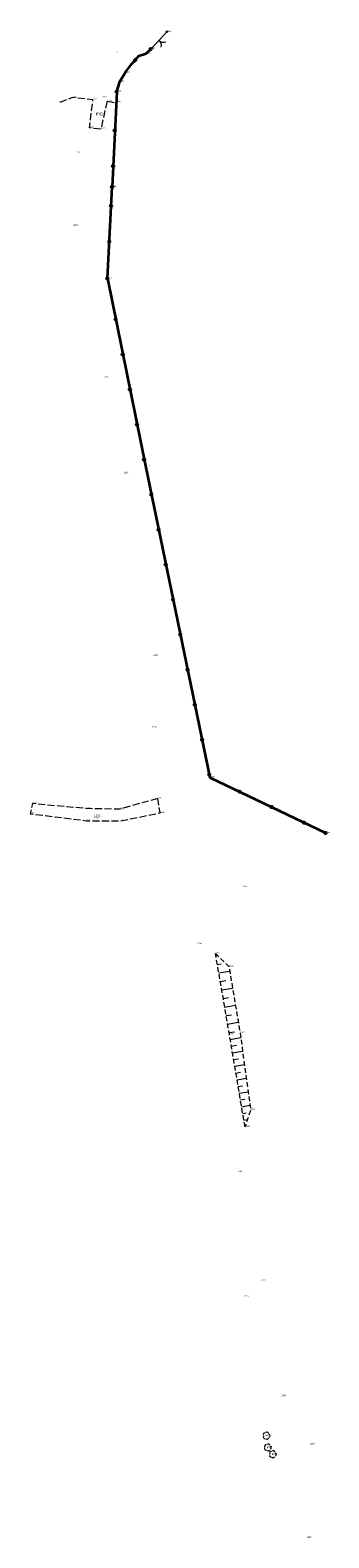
# Model space of a CAD drawing. Header units: metres. Extents: x 5550599 to 5555211, y 5707845 to 5713518.
# Tile 23 of 31: x 5554577 to 5554640, y 5709512 to 5709828. Entities that reach past the tile are written whole.
import ezdxf
from ezdxf.enums import TextEntityAlignment as Align

# ---------------------------------------------------------------- set-up
doc = ezdxf.new("R2010")
doc.units = ezdxf.units.M
doc.header["$MEASUREMENT"] = 0
doc.linetypes.add('2 1', pattern=[3, 2, -1])
doc.linetypes.add('3 1', pattern=[4, 3, -1])
for name, color, linetype, lineweight in [('Dzialki', 7, 'Continuous', 18), ('EGBADR_O - Numer porządkowy', 7, 'Continuous', 15), ('OTKJ - Jezdnia', 7, 'Continuous', 15), ('OTKJ_O - Jezdnia', 7, 'Continuous', 15), ('OTKU - Obszar utwardzony', 7, 'Continuous', 15), ('OTKU_O - Obszar utwardzony', 7, 'Continuous', 15), ('OTOB - Brama', 7, 'Continuous', 15), ('OTOO - Ogrodzenie trwałe', 7, 'Continuous', 15), ('OTRK - Skarpa nieumocniona', 7, 'Continuous', 15), ('OTRK - Skarpa nieumocniona - wypełnienie', 7, 'Continuous', 15), ('OTZL - Drzewo liściaste', 7, 'Continuous', 15)]:
    doc.layers.add(name, color=color, linetype=linetype, lineweight=lineweight)
doc.styles.add('MapaZas', font='arial.ttf', dxfattribs={"width": 0.87, "height": 0.9})

# ---------------------------------------------------------------- blocks, each defined once
blk = doc.blocks.new('*U1859')
at = {"layer": 'OTRK - Skarpa nieumocniona - wypełnienie', "color": 7, "linetype": 'Continuous', "lineweight": 18}
for p, q in [((-0.18, 17.2), (0.18, 17.26)), ((0.12, 15.41), (0.95, 15.55)), ((0.43, 13.62), (2.7, 14.01)), ((0.73, 11.83), (1.87, 12.02)), ((1.04, 10.04), (3.3, 10.43)), ((1.34, 8.25), (2.47, 8.44)), ((1.65, 6.46), (3.91, 6.85)), ((1.96, 4.67), (3.08, 4.86)), ((2.26, 2.88), (4.51, 3.26)), ((2.57, 1.09), (3.69, 1.28)), ((2.81, -0.32), (5.02, 0.06)), ((3.05, -1.73), (4.13, -1.55)), ((3.29, -3.14), (5.41, -2.78)), ((3.53, -4.56), (4.57, -4.38)), ((3.77, -5.97), (5.8, -5.62)), ((4.01, -7.38), (5, -7.21)), ((4.25, -8.79), (6.19, -8.46)), ((4.49, -10.2), (5.43, -10.04)), ((4.73, -11.61), (6.58, -11.3)), ((4.97, -13.03), (5.87, -12.87)), ((5.21, -14.44), (6.96, -14.14)), ((5.45, -15.85), (6.19, -15.72)), ((5.69, -17.26), (6.43, -17.13))]:
    blk.add_line(p, q, dxfattribs=at)
blk = doc.blocks.new('OTZL')
at = {"layer": 'OTZL - Drzewo liściaste', "color": 96, "linetype": 'Continuous', "lineweight": 18, "true_color": 0x008700, "flags": 128}
blk.add_lwpolyline([(-0.05, 0, 1), (0.05, 0, 1), (-0.05, 0)], format="xyb", dxfattribs=at)
at = {"layer": 'OTZL - Drzewo liściaste', "color": 96, "linetype": 'Continuous', "lineweight": 18, "true_color": 0x008700}
for centre, start, end in [((-0.65, 0.47), 84, 204), ((0.25, 0.76), 12, 132), ((0.8, 0), 300, 60), ((-0.65, -0.47), 156, 276), ((0.25, -0.76), 228, 348)]:
    blk.add_arc(centre, 0.7, start, end, dxfattribs=at)

msp = doc.modelspace()

# ---------------------------------------------------------------- hatches: boundary and pattern name
at = {"layer": 'OTOB - Brama', "linetype": 'Continuous', "lineweight": 18, "transparency": 33554457}
h = msp.add_hatch(color=7, dxfattribs=at)
edge = h.paths.add_edge_path()
edge.add_arc((5554606.1, 5709827.49), 0.175, 0, 360)
h = msp.add_hatch(color=7, dxfattribs=at)
edge = h.paths.add_edge_path()
edge.add_arc((5554602.67, 5709823.82), 0.175, 0, 360)
at = {"layer": 'OTOO - Ogrodzenie trwałe', "linetype": 'Continuous', "lineweight": 35, "transparency": 33554457}
h = msp.add_hatch(color=7, dxfattribs=at)
edge = h.paths.add_edge_path()
edge.add_arc((5554599.43, 5709821.55), 0.175, 0, 360)
h = msp.add_hatch(color=7, dxfattribs=at)
edge = h.paths.add_edge_path()
edge.add_arc((5554602.67, 5709823.82), 0.175, 0, 360)
at = {"layer": 'OTOO - Ogrodzenie trwałe', "linetype": 'Continuous', "lineweight": 35}
h = msp.add_hatch(color=7, dxfattribs=at)
edge = h.paths.add_edge_path()
edge.add_arc((5554595.52, 5709814.88), 0.175, 0, 360)
at = {"layer": 'OTOO - Ogrodzenie trwałe', "linetype": 'Continuous', "lineweight": 35, "transparency": 33554457}
h = msp.add_hatch(color=7, dxfattribs=at)
edge = h.paths.add_edge_path()
edge.add_arc((5554595.52, 5709814.88), 0.175, 0, 360)
at = {"layer": 'OTOO - Ogrodzenie trwałe', "linetype": 'Continuous', "lineweight": 35}
h = msp.add_hatch(color=7, dxfattribs=at)
edge = h.paths.add_edge_path()
edge.add_arc((5554595.52, 5709814.88), 0.175, 0, 360)
at = {"layer": 'OTOO - Ogrodzenie trwałe', "linetype": 'Continuous', "lineweight": 35, "transparency": 33554457}
h = msp.add_hatch(color=7, dxfattribs=at)
edge = h.paths.add_edge_path()
edge.add_arc((5554595.52, 5709814.88), 0.175, 0, 360)
h = msp.add_hatch(color=7, dxfattribs=at)
edge = h.paths.add_edge_path()
edge.add_arc((5554595.13, 5709806.77), 0.175, 0, 360)
at = {"layer": 'OTOO - Ogrodzenie trwałe', "linetype": 'Continuous', "lineweight": 35}
h = msp.add_hatch(color=7, dxfattribs=at)
edge = h.paths.add_edge_path()
edge.add_arc((5554595.13, 5709806.77), 0.175, 0, 360)
at = {"layer": 'OTOO - Ogrodzenie trwałe', "linetype": 'Continuous', "lineweight": 35, "transparency": 33554457}
h = msp.add_hatch(color=7, dxfattribs=at)
edge = h.paths.add_edge_path()
edge.add_arc((5554594.77, 5709799.28), 0.175, 0, 360)
h = msp.add_hatch(color=7, dxfattribs=at)
edge = h.paths.add_edge_path()
edge.add_arc((5554594.56, 5709794.92), 0.175, 0, 360)
h = msp.add_hatch(color=7, dxfattribs=at)
edge = h.paths.add_edge_path()
edge.add_arc((5554594.56, 5709794.92), 0.175, 0, 360)
h = msp.add_hatch(color=7, dxfattribs=at)
edge = h.paths.add_edge_path()
edge.add_arc((5554594.36, 5709790.93), 0.175, 0, 360)
h = msp.add_hatch(color=7, dxfattribs=at)
edge = h.paths.add_edge_path()
edge.add_arc((5554593.97, 5709783.45), 0.175, 0, 360)
at = {"layer": 'OTOO - Ogrodzenie trwałe', "linetype": 'Continuous', "lineweight": 35}
h = msp.add_hatch(color=7, dxfattribs=at)
edge = h.paths.add_edge_path()
edge.add_arc((5554593.97, 5709783.45), 0.175, 0, 360)
h = msp.add_hatch(color=7, dxfattribs=at)
edge = h.paths.add_edge_path()
edge.add_arc((5554593.57, 5709775.72), 0.175, 0, 360)
at = {"layer": 'OTOO - Ogrodzenie trwałe', "linetype": 'Continuous', "lineweight": 35, "transparency": 33554457}
h = msp.add_hatch(color=7, dxfattribs=at)
edge = h.paths.add_edge_path()
edge.add_arc((5554593.57, 5709775.72), 0.175, 0, 360)
at = {"layer": 'OTOO - Ogrodzenie trwałe', "linetype": 'Continuous', "lineweight": 35}
h = msp.add_hatch(color=7, dxfattribs=at)
edge = h.paths.add_edge_path()
edge.add_arc((5554593.57, 5709775.72), 0.175, 0, 360)
at = {"layer": 'OTOO - Ogrodzenie trwałe', "linetype": 'Continuous', "lineweight": 35, "transparency": 33554457}
h = msp.add_hatch(color=7, dxfattribs=at)
edge = h.paths.add_edge_path()
edge.add_arc((5554593.57, 5709775.72), 0.175, 0, 360)
h = msp.add_hatch(color=7, dxfattribs=at)
edge = h.paths.add_edge_path()
edge.add_arc((5554595.31, 5709767.14), 0.175, 0, 360)
at = {"layer": 'OTOO - Ogrodzenie trwałe', "linetype": 'Continuous', "lineweight": 35}
h = msp.add_hatch(color=7, dxfattribs=at)
edge = h.paths.add_edge_path()
edge.add_arc((5554595.31, 5709767.14), 0.175, 0, 360)
at = {"layer": 'OTOO - Ogrodzenie trwałe', "linetype": 'Continuous', "lineweight": 35, "transparency": 33554457}
h = msp.add_hatch(color=7, dxfattribs=at)
edge = h.paths.add_edge_path()
edge.add_arc((5554596.8, 5709759.79), 0.175, 0, 360)
at = {"layer": 'OTOO - Ogrodzenie trwałe', "linetype": 'Continuous', "lineweight": 35}
h = msp.add_hatch(color=7, dxfattribs=at)
edge = h.paths.add_edge_path()
edge.add_arc((5554596.8, 5709759.79), 0.175, 0, 360)
at = {"layer": 'OTOO - Ogrodzenie trwałe', "linetype": 'Continuous', "lineweight": 35, "transparency": 33554457}
h = msp.add_hatch(color=7, dxfattribs=at)
edge = h.paths.add_edge_path()
edge.add_arc((5554598.29, 5709752.44), 0.175, 0, 360)
at = {"layer": 'OTOO - Ogrodzenie trwałe', "linetype": 'Continuous', "lineweight": 35}
h = msp.add_hatch(color=7, dxfattribs=at)
edge = h.paths.add_edge_path()
edge.add_arc((5554598.29, 5709752.44), 0.175, 0, 360)
at = {"layer": 'OTOO - Ogrodzenie trwałe', "linetype": 'Continuous', "lineweight": 35, "transparency": 33554457}
h = msp.add_hatch(color=7, dxfattribs=at)
edge = h.paths.add_edge_path()
edge.add_arc((5554599.78, 5709745.09), 0.175, 0, 360)
at = {"layer": 'OTOO - Ogrodzenie trwałe', "linetype": 'Continuous', "lineweight": 35}
h = msp.add_hatch(color=7, dxfattribs=at)
edge = h.paths.add_edge_path()
edge.add_arc((5554599.78, 5709745.09), 0.175, 0, 360)
at = {"layer": 'OTOO - Ogrodzenie trwałe', "linetype": 'Continuous', "lineweight": 35, "transparency": 33554457}
h = msp.add_hatch(color=7, dxfattribs=at)
edge = h.paths.add_edge_path()
edge.add_arc((5554601.28, 5709737.74), 0.175, 0, 360)
at = {"layer": 'OTOO - Ogrodzenie trwałe', "linetype": 'Continuous', "lineweight": 35}
h = msp.add_hatch(color=7, dxfattribs=at)
edge = h.paths.add_edge_path()
edge.add_arc((5554601.28, 5709737.74), 0.175, 0, 360)
at = {"layer": 'OTOO - Ogrodzenie trwałe', "linetype": 'Continuous', "lineweight": 35, "transparency": 33554457}
h = msp.add_hatch(color=7, dxfattribs=at)
edge = h.paths.add_edge_path()
edge.add_arc((5554602.79, 5709730.39), 0.175, 0, 360)
at = {"layer": 'OTOO - Ogrodzenie trwałe', "linetype": 'Continuous', "lineweight": 35}
h = msp.add_hatch(color=7, dxfattribs=at)
edge = h.paths.add_edge_path()
edge.add_arc((5554602.79, 5709730.39), 0.175, 0, 360)
at = {"layer": 'OTOO - Ogrodzenie trwałe', "linetype": 'Continuous', "lineweight": 35, "transparency": 33554457}
h = msp.add_hatch(color=7, dxfattribs=at)
edge = h.paths.add_edge_path()
edge.add_arc((5554604.32, 5709723.05), 0.175, 0, 360)
at = {"layer": 'OTOO - Ogrodzenie trwałe', "linetype": 'Continuous', "lineweight": 35}
h = msp.add_hatch(color=7, dxfattribs=at)
edge = h.paths.add_edge_path()
edge.add_arc((5554604.32, 5709723.05), 0.175, 0, 360)
at = {"layer": 'OTOO - Ogrodzenie trwałe', "linetype": 'Continuous', "lineweight": 35, "transparency": 33554457}
h = msp.add_hatch(color=7, dxfattribs=at)
edge = h.paths.add_edge_path()
edge.add_arc((5554605.84, 5709715.7), 0.175, 0, 360)
at = {"layer": 'OTOO - Ogrodzenie trwałe', "linetype": 'Continuous', "lineweight": 35}
h = msp.add_hatch(color=7, dxfattribs=at)
edge = h.paths.add_edge_path()
edge.add_arc((5554605.84, 5709715.7), 0.175, 0, 360)
at = {"layer": 'OTOO - Ogrodzenie trwałe', "linetype": 'Continuous', "lineweight": 35, "transparency": 33554457}
h = msp.add_hatch(color=7, dxfattribs=at)
edge = h.paths.add_edge_path()
edge.add_arc((5554607.36, 5709708.36), 0.175, 0, 360)
at = {"layer": 'OTOO - Ogrodzenie trwałe', "linetype": 'Continuous', "lineweight": 35}
h = msp.add_hatch(color=7, dxfattribs=at)
edge = h.paths.add_edge_path()
edge.add_arc((5554607.36, 5709708.36), 0.175, 0, 360)
at = {"layer": 'OTOO - Ogrodzenie trwałe', "linetype": 'Continuous', "lineweight": 35, "transparency": 33554457}
h = msp.add_hatch(color=7, dxfattribs=at)
edge = h.paths.add_edge_path()
edge.add_arc((5554608.89, 5709701.02), 0.175, 0, 360)
at = {"layer": 'OTOO - Ogrodzenie trwałe', "linetype": 'Continuous', "lineweight": 35}
h = msp.add_hatch(color=7, dxfattribs=at)
edge = h.paths.add_edge_path()
edge.add_arc((5554608.89, 5709701.02), 0.175, 0, 360)
at = {"layer": 'OTOO - Ogrodzenie trwałe', "linetype": 'Continuous', "lineweight": 35, "transparency": 33554457}
h = msp.add_hatch(color=7, dxfattribs=at)
edge = h.paths.add_edge_path()
edge.add_arc((5554610.41, 5709693.67), 0.175, 0, 360)
at = {"layer": 'OTOO - Ogrodzenie trwałe', "linetype": 'Continuous', "lineweight": 35}
h = msp.add_hatch(color=7, dxfattribs=at)
edge = h.paths.add_edge_path()
edge.add_arc((5554610.41, 5709693.67), 0.175, 0, 360)
at = {"layer": 'OTOO - Ogrodzenie trwałe', "linetype": 'Continuous', "lineweight": 35, "transparency": 33554457}
h = msp.add_hatch(color=7, dxfattribs=at)
edge = h.paths.add_edge_path()
edge.add_arc((5554611.93, 5709686.33), 0.175, 0, 360)
at = {"layer": 'OTOO - Ogrodzenie trwałe', "linetype": 'Continuous', "lineweight": 35}
h = msp.add_hatch(color=7, dxfattribs=at)
edge = h.paths.add_edge_path()
edge.add_arc((5554611.93, 5709686.33), 0.175, 0, 360)
at = {"layer": 'OTOO - Ogrodzenie trwałe', "linetype": 'Continuous', "lineweight": 35, "transparency": 33554457}
h = msp.add_hatch(color=7, dxfattribs=at)
edge = h.paths.add_edge_path()
edge.add_arc((5554613.46, 5709678.98), 0.175, 0, 360)
at = {"layer": 'OTOO - Ogrodzenie trwałe', "linetype": 'Continuous', "lineweight": 35}
h = msp.add_hatch(color=7, dxfattribs=at)
edge = h.paths.add_edge_path()
edge.add_arc((5554613.46, 5709678.98), 0.175, 0, 360)
at = {"layer": 'OTOO - Ogrodzenie trwałe', "linetype": 'Continuous', "lineweight": 35, "transparency": 33554457}
h = msp.add_hatch(color=7, dxfattribs=at)
edge = h.paths.add_edge_path()
edge.add_arc((5554614.98, 5709671.64), 0.175, 0, 360)
at = {"layer": 'OTOO - Ogrodzenie trwałe', "linetype": 'Continuous', "lineweight": 35}
h = msp.add_hatch(color=7, dxfattribs=at)
edge = h.paths.add_edge_path()
edge.add_arc((5554614.98, 5709671.64), 0.175, 0, 360)
at = {"layer": 'OTOO - Ogrodzenie trwałe', "linetype": 'Continuous', "lineweight": 35, "transparency": 33554457}
h = msp.add_hatch(color=7, dxfattribs=at)
edge = h.paths.add_edge_path()
edge.add_arc((5554621.34, 5709668.08), 0.175, 0, 360)
at = {"layer": 'OTOO - Ogrodzenie trwałe', "linetype": 'Continuous', "lineweight": 35}
h = msp.add_hatch(color=7, dxfattribs=at)
edge = h.paths.add_edge_path()
edge.add_arc((5554621.34, 5709668.08), 0.175, 0, 360)
at = {"layer": 'OTOO - Ogrodzenie trwałe', "linetype": 'Continuous', "lineweight": 35, "transparency": 33554457}
h = msp.add_hatch(color=7, dxfattribs=at)
edge = h.paths.add_edge_path()
edge.add_arc((5554628.1, 5709664.84), 0.175, 0, 360)
at = {"layer": 'OTOO - Ogrodzenie trwałe', "linetype": 'Continuous', "lineweight": 35}
h = msp.add_hatch(color=7, dxfattribs=at)
edge = h.paths.add_edge_path()
edge.add_arc((5554628.1, 5709664.84), 0.175, 0, 360)
at = {"layer": 'OTOO - Ogrodzenie trwałe', "linetype": 'Continuous', "lineweight": 35, "transparency": 33554457}
h = msp.add_hatch(color=7, dxfattribs=at)
edge = h.paths.add_edge_path()
edge.add_arc((5554634.86, 5709661.6), 0.175, 0, 360)
h = msp.add_hatch(color=7, dxfattribs=at)
edge = h.paths.add_edge_path()
edge.add_arc((5554639.38, 5709659.43), 0.175, 0, 360)

# ---------------------------------------------------------------- linework, layer by layer
at = {"layer": 'OTKJ - Jezdnia', "color": 7, "linetype": '3 1', "lineweight": 18, "ltscale": 0.5, "flags": 128}
msp.add_lwpolyline([(5554604.15, 5709666.67), (5554596.1, 5709664.41), (5554589.17, 5709664.53), (5554577.86, 5709665.58), (5554577.34, 5709663.46), (5554589.21, 5709662), (5554596.32, 5709661.95), (5554604.62, 5709663.63), (5554604.15, 5709666.67)], close=True, dxfattribs=at)
at = {"layer": 'OTKU - Obszar utwardzony', "color": 7, "linetype": '3 1', "lineweight": 18, "ltscale": 0.5}
msp.add_line((5554593.5, 5709812.87), (5554595.47, 5709812.57), dxfattribs=at)
at = {"layer": 'OTKU - Obszar utwardzony', "color": 7, "linetype": '3 1', "lineweight": 18, "ltscale": 0.5, "flags": 128}
msp.add_lwpolyline([(5554593.5, 5709812.87), (5554592.2, 5709807.04), (5554589.8, 5709807.3), (5554590.52, 5709813.2), (5554586.24, 5709813.65), (5554583.55, 5709812.65)], dxfattribs=at)
at = {"layer": 'OTOB - Brama', "color": 7, "linetype": 'Continuous', "lineweight": 18}
msp.add_line((5554606.1, 5709827.49), (5554602.67, 5709823.82), dxfattribs=at)
at = {"layer": 'OTOB - Brama', "color": 7, "linetype": 'Continuous', "lineweight": 18, "transparency": 33554457}
for centre in [(5554606.1, 5709827.49), (5554602.67, 5709823.82)]:
    msp.add_circle(centre, 0.175, dxfattribs=at)
at = {"layer": 'OTOB - Brama', "color": 7, "linetype": 'Continuous', "lineweight": 18, "transparency": 33554457, "extrusion": (0, 0, -1)}
msp.add_arc((-5554603.36, 5709824.56), 1.5, 132.99, 192.99, dxfattribs=at)
at = {"layer": 'OTOB - Brama', "color": 7, "linetype": 'Continuous', "lineweight": 18, "transparency": 33554457}
msp.add_arc((5554605.41, 5709826.75), 1.5, 227.01, 287.01, dxfattribs=at)
at = {"layer": 'OTOO - Ogrodzenie trwałe', "color": 7, "linetype": 'Continuous', "lineweight": 35}
for p in [(5554595.52, 5709814.88), (5554593.57, 5709775.72)]:
    msp.add_line(p, (5554594.56, 5709794.92), dxfattribs=at)
at = {"layer": 'OTOO - Ogrodzenie trwałe', "color": 7, "linetype": 'Continuous', "lineweight": 35, "flags": 128}
for points in [[(5554595.52, 5709814.88), (5554596.16, 5709817), (5554597.35, 5709818.96), (5554598.7, 5709820.74), (5554600.18, 5709822.39), (5554601.72, 5709822.87), (5554602.67, 5709823.82)], [(5554593.57, 5709775.72), (5554601.55, 5709736.39), (5554615.1, 5709671.07), (5554639.38, 5709659.43)]]:
    msp.add_lwpolyline(points, dxfattribs=at)
at = {"layer": 'OTOO - Ogrodzenie trwałe', "color": 7, "linetype": 'Continuous', "lineweight": 35, "transparency": 33554457}
for centre in [(5554599.43, 5709821.55), (5554602.67, 5709823.82), (5554595.52, 5709814.88), (5554595.52, 5709814.88), (5554595.13, 5709806.77), (5554594.77, 5709799.28), (5554594.56, 5709794.92), (5554594.56, 5709794.92), (5554594.36, 5709790.93), (5554593.97, 5709783.45), (5554593.57, 5709775.72), (5554593.57, 5709775.72), (5554595.31, 5709767.14), (5554596.8, 5709759.79), (5554598.29, 5709752.44), (5554599.78, 5709745.09), (5554601.28, 5709737.74), (5554602.79, 5709730.39), (5554604.32, 5709723.05), (5554605.84, 5709715.7), (5554607.36, 5709708.36), (5554608.89, 5709701.02), (5554610.41, 5709693.67), (5554611.93, 5709686.33), (5554613.46, 5709678.98), (5554614.98, 5709671.64), (5554621.34, 5709668.08), (5554628.1, 5709664.84), (5554634.86, 5709661.6), (5554639.38, 5709659.43)]:
    msp.add_circle(centre, 0.175, dxfattribs=at)
at = {"layer": 'OTOO - Ogrodzenie trwałe', "color": 7, "linetype": 'Continuous', "lineweight": 35}
for centre in [(5554595.52, 5709814.88), (5554595.52, 5709814.88), (5554595.13, 5709806.77), (5554593.97, 5709783.45), (5554593.57, 5709775.72), (5554593.57, 5709775.72), (5554595.31, 5709767.14), (5554596.8, 5709759.79), (5554598.29, 5709752.44), (5554599.78, 5709745.09), (5554601.28, 5709737.74), (5554602.79, 5709730.39), (5554604.32, 5709723.05), (5554605.84, 5709715.7), (5554607.36, 5709708.36), (5554608.89, 5709701.02), (5554610.41, 5709693.67), (5554611.93, 5709686.33), (5554613.46, 5709678.98), (5554614.98, 5709671.64), (5554621.34, 5709668.08), (5554628.1, 5709664.84)]:
    msp.add_circle(centre, 0.175, dxfattribs=at)
at = {"layer": 'OTRK - Skarpa nieumocniona', "color": 7, "linetype": '2 1', "lineweight": 18, "ltscale": 0.5, "flags": 128}
for points in [[(5554616.28, 5709634.17), (5554619.09, 5709631.41), (5554621.45, 5709617.45), (5554623.65, 5709601.36), (5554622.48, 5709597.79)], [(5554622.48, 5709597.79), (5554619.2, 5709617.11), (5554616.28, 5709634.17)]]:
    msp.add_lwpolyline(points, dxfattribs=at)

# ---------------------------------------------------------------- block references
at = {"layer": 'OTRK - Skarpa nieumocniona - wypełnienie', "color": 7, "linetype": 'Continuous', "lineweight": 18}
msp.add_blockref('*U1859', (5554616.55, 5709616.46), dxfattribs=at)
at = {"layer": 'OTZL - Drzewo liściaste', "color": 96, "linetype": 'Continuous', "lineweight": 18, "true_color": 0x008700, "xscale": 0.5, "yscale": 0.5, "zscale": 0.5}
for p in [(5554626.98, 5709533.02), (5554627.24, 5709530.54), (5554628.3, 5709529.13)]:
    msp.add_blockref('OTZL', p, dxfattribs=at)

# ---------------------------------------------------------------- texts
at = {"layer": 'Dzialki', "color": 5, "linetype": 'Continuous', "lineweight": 18, "style": 'MapaZas', "width": 0.8}
for s, p in [('2231', (5554606.1, 5709827.49)), ('2228', (5554600.18, 5709822.39)), ('2229', (5554601.72, 5709822.87)), ('2230', (5554602.67, 5709823.82)), ('2226', (5554597.35, 5709818.96)), ('2227', (5554598.7, 5709820.74)), ('2224', (5554595.52, 5709814.88)), ('2225', (5554596.16, 5709817)), ('2239', (5554583.36, 5709812.64)), ('2238', (5554586.24, 5709813.65)), ('2237', (5554590.52, 5709813.2)), ('2234', (5554593.5, 5709812.87)), ('2240', (5554595.41, 5709812.69)), ('2236', (5554589.8, 5709807.3)), ('2235', (5554592.2, 5709807.04)), ('2241', (5554594.56, 5709794.92)), ('2242', (5554586.43, 5709786.82)), ('2243', (5554593.57, 5709775.72)), ('2244', (5554592.91, 5709754.9)), ('2245', (5554601.55, 5709736.39)), ('2246', (5554597.03, 5709734.87)), ('2247', (5554603.25, 5709696.56)), ('2248', (5554602.93, 5709681.5)), ('2249', (5554615.1, 5709671.07)), ('2251', (5554604.15, 5709666.67)), ('2257', (5554577.34, 5709663.46)), ('2256', (5554577.86, 5709665.58)), ('2255', (5554589.17, 5709664.53)), ('2252', (5554596.1, 5709664.41)), ('2250', (5554604.62, 5709663.63)), ('2254', (5554589.21, 5709662)), ('2253', (5554596.32, 5709661.95)), ('2258', (5554639.38, 5709659.43)), ('2259', (5554621.92, 5709648.08)), ('2260', (5554612.39, 5709636.12)), ('2397', (5554616.28, 5709634.17)), ('2398', (5554619.09, 5709631.41)), ('2396', (5554619.2, 5709617.11)), ('2395', (5554621.45, 5709617.45)), ('2394', (5554623.65, 5709601.36)), ('2393', (5554622.48, 5709597.79)), ('2261', (5554621.03, 5709588.33)), ('2262', (5554625.87, 5709565.44)), ('2263', (5554622.31, 5709562.16)), ('2264', (5554630.11, 5709541.31)), ('2268', (5554626.98, 5709533.02)), ('2267', (5554627.24, 5709530.54)), ('2265', (5554636.17, 5709531.17)), ('2266', (5554628.3, 5709529.13)), ('2269', (5554635.51, 5709511.6))]:
    msp.add_text(s, height=0.3, dxfattribs=at).set_placement(p)
at = {"layer": 'EGBADR_O - Numer porządkowy', "color": 5, "linetype": 'Continuous', "lineweight": 18, "style": 'MapaZas', "width": 0.8}
for s, p in [('1221', (5554595.03, 5709823.13)), ('1222', (5554592.44, 5709813.68)), ('1223', (5554586.92, 5709802.02))]:
    msp.add_text(s, height=0.3, dxfattribs=at).set_placement(p)
at = {"layer": 'OTKJ_O - Jezdnia', "color": 7, "linetype": 'Continuous', "lineweight": 18, "style": 'MapaZas', "width": 0.87}
msp.add_text('j.gr.', height=0.75, dxfattribs=at).set_placement((5554591.54, 5709663.09), align=Align.MIDDLE_CENTER)
at = {"layer": 'OTKU_O - Obszar utwardzony', "color": 7, "linetype": 'Continuous', "lineweight": 18, "style": 'MapaZas', "width": 0.87}
msp.add_text('mb.', height=0.75, dxfattribs=at).set_placement((5554592.01, 5709810.28), align=Align.MIDDLE_CENTER)

doc.saveas('drawing.dxf')
